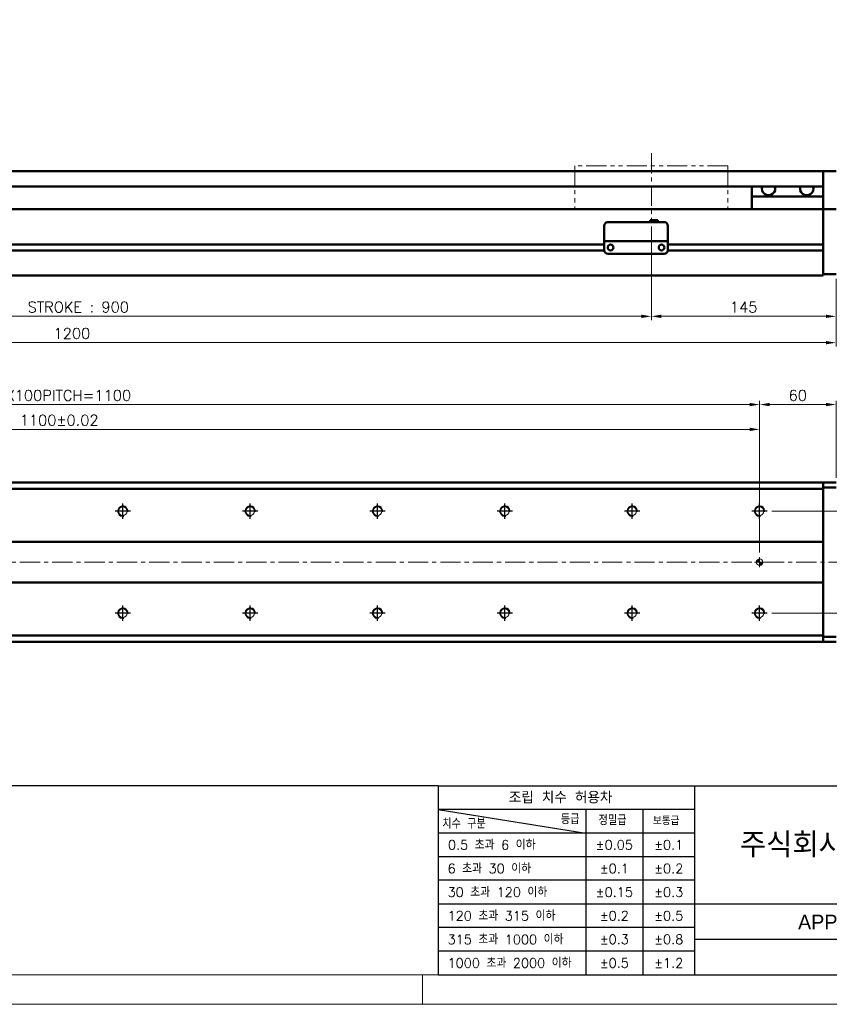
# Model space of a CAD drawing. Header units: millimetres. Extents: x 46891 to 50493, y 6223 to 9905.
# Tile 2 of 4: x 49203 to 49839, y 8529 to 9302. Entities that reach past the tile are written whole.
import ezdxf
from ezdxf.enums import TextEntityAlignment as Align

# ---------------------------------------------------------------- set-up
doc = ezdxf.new("R2010")
doc.units = ezdxf.units.MM
doc.header["$LTSCALE"] = 0.5
doc.linetypes.add('CENTER', pattern=[50.8, 31.75, -6.35, 6.35, -6.35])
doc.linetypes.add('PHANTOM', pattern=[63.5, 31.75, -6.35, 6.35, -6.35, 6.35, -6.35])
doc.layers.get('0').update_dxf_attribs({"lineweight": 20})
doc.layers.add('1', color=1, linetype='CENTER', lineweight=13)
doc.layers.add('외형선(ISO)', color=7, linetype='Continuous', lineweight=50)
for name, color, linetype in [('3', 3, 'Continuous'), ('C', 1, 'CENTER'), ('DIM', 4, 'Continuous')]:
    doc.layers.add(name, color=color, linetype=linetype)
doc.styles.add('ACISOGDT', font='amgdt.shx')
doc.styles.add('DSR TEXT', font='romans.shx', dxfattribs={"bigfont": 'whgtxt.shx'})
doc.styles.get("Standard").update_dxf_attribs({"font": 'romans.shx', "bigfont": 'whgtxt.shx'})
doc.dimstyles.new('DSR', dxfattribs={"dimscale": 2, "dimtxt": 3, "dimasz": 3, "dimexe": 0.5, "dimexo": 0.5, "dimgap": 0.5, "dimtad": 1, "dimdsep": 46, "dimtxsty": 'Standard', "dimcen": 2.5, "dimclrd": 4, "dimclre": 4, "dimclrt": 2, "dimadec": 0, "dimazin": 2, "dimtfac": 1, "dimtmove": 0, "dimatfit": 3, "dimfxl": 0, "dimlwd": -1, "dimlwe": -1, "dimarcsym": 0})

# ---------------------------------------------------------------- blocks, each defined once
blk = doc.blocks.new('A$C13F00394')
at = {"layer": '3'}
for p, q in [((0, 32), (-207.68, 32)), ((0, 32), (202.32, 32)), ((0, 32), (0, 0)), ((43.43, 32), (43.43, 0)), ((0, 28), (25, 24)), ((43.43, 28), (0, 28)), ((25, 28), (25, 0)), ((34.7, 28), (34.7, 0)), ((43.43, 24), (0, 24)), ((43.43, 20), (0, 20)), ((43.43, 16), (0, 16)), ((0, 12), (129.32, 12)), ((43.43, 8), (0, 8)), ((97.32, 6), (43.43, 6)), ((43.43, 4), (0, 4)), ((0, 0), (202.32, 0))]:
    blk.add_line(p, q, dxfattribs=at)
at = {"color": 0, "style": 'DSR TEXT'}
for s, height, p in [('조립 치수 허용차', 2, (11.97, 29.02)), ('등급', 1.5, (20.77, 25.52)), ('정밀급', 1.5, (27.18, 25.37)), ('보통급', 1.3, (36.41, 25.38)), ('치수 구분', 1.5, (0.69, 24.78)), (' 0.5 초과 6 이하', 1.6, (0.56, 21.19)), (' 6 초과 30 이하', 1.6, (0.49, 17.19)), (' 30 초과 120 이하', 1.6, (0.49, 13.19)), (' 120 초과 315 이하', 1.6, (0.49, 9.19)), (' 315 초과 1000 이하', 1.6, (0.49, 5.19)), (' 1000 초과 2000 이하', 1.6, (0.49, 1.19))]:
    blk.add_text(s, height=height, dxfattribs=at).set_placement(p)
at = {"color": 7, "style": 'ACISOGDT'}
blk.add_text('APPROVED', height=2.5, dxfattribs=at).set_placement((70.28, 8.93), align=Align.MIDDLE_CENTER)
at = {"color": 7, "insert": (70.37, 22), "char_height": 4.2, "attachment_point": 5, "style": 'DSR TEXT'}
blk.add_mtext('주식회사 디에스알', dxfattribs=at)
at = {"color": 0, "char_height": 1.6, "attachment_point": 5, "style": 'DSR TEXT'}
for s, insert in [('%%P0.05', (29.85, 22)), ('%%P0.1', (39.07, 22)), ('%%P0.1', (29.85, 18)), ('%%P0.2', (39.07, 18)), ('%%P0.15', (29.85, 14)), ('%%P0.3', (39.07, 14)), ('%%P0.2', (29.85, 10)), ('%%P0.5', (39.07, 10)), ('%%P0.3', (29.85, 6)), ('%%P0.8', (39.07, 6)), ('%%P0.5', (29.85, 2)), ('%%P1.2', (39.07, 2))]:
    blk.add_mtext(s, dxfattribs=dict(at, insert=insert))
blk = doc.blocks.new('A$C1C1952E1')
at = {"color": 1}
blk.add_lwpolyline([(0, 0), (420, 0), (420, 297), (0, 297)], close=True, dxfattribs=at)
at = {"color": 3}
blk.add_lwpolyline([(5, 5), (415, 5), (415, 292), (5, 292)], close=True, dxfattribs=at)
blk = doc.blocks.new('*D105')
at = {"color": 1, "linetype": 'ByBlock'}
for p, q in [((48799.46, 9139.21), (48799.46, 9065.83)), ((49699.46, 9139.21), (49699.46, 9065.83)), ((48807.26, 9068.83), (49691.66, 9068.83))]:
    blk.add_line(p, q, dxfattribs=at)
at = {"color": 1}
for points in [[(48807.26, 9070.13), (48807.26, 9067.53), (48799.46, 9068.83)], [(49691.66, 9070.13), (49691.66, 9067.53), (49699.46, 9068.83)]]:
    blk.add_solid(points, dxfattribs=at)
at = {"layer": 'Defpoints', "color": 0}
for p in [(48799.46, 9142.81), (49699.46, 9142.81), (49699.46, 9068.83)]:
    blk.add_point(p, dxfattribs=at)
at = {"color": 3, "insert": (49249.46, 9076.03), "char_height": 8.4, "attachment_point": 5, "style": 'DSR TEXT'}
blk.add_mtext('STROKE : 900', dxfattribs=at)
blk = doc.blocks.new('*D106')
at = {"color": 1, "linetype": 'ByBlock'}
for p, q in [((49699.46, 9139.21), (49699.46, 9065.83)), ((49844.46, 9098.21), (49844.46, 9065.83)), ((49836.66, 9068.83), (49707.26, 9068.83))]:
    blk.add_line(p, q, dxfattribs=at)
at = {"color": 1}
for points in [[(49707.26, 9070.13), (49707.26, 9067.53), (49699.46, 9068.83)], [(49836.66, 9070.13), (49836.66, 9067.53), (49844.46, 9068.83)]]:
    blk.add_solid(points, dxfattribs=at)
at = {"layer": 'Defpoints', "color": 0}
for p in [(49699.46, 9142.81), (49844.46, 9101.81), (49699.46, 9068.83)]:
    blk.add_point(p, dxfattribs=at)
at = {"color": 3, "insert": (49771.96, 9076.03), "char_height": 8.4, "attachment_point": 5, "style": 'DSR TEXT'}
blk.add_mtext('145', dxfattribs=at)
blk = doc.blocks.new('*D107')
at = {"color": 1, "linetype": 'ByBlock'}
for p, q in [((48644.46, 9098.21), (48644.46, 9045.16)), ((49844.46, 9098.21), (49844.46, 9045.16)), ((49836.66, 9048.16), (48652.26, 9048.16))]:
    blk.add_line(p, q, dxfattribs=at)
at = {"color": 1}
for points in [[(48652.26, 9049.46), (48652.26, 9046.86), (48644.46, 9048.16)], [(49836.66, 9049.46), (49836.66, 9046.86), (49844.46, 9048.16)]]:
    blk.add_solid(points, dxfattribs=at)
at = {"layer": 'Defpoints', "color": 0}
for p in [(48644.46, 9101.81), (49844.46, 9101.81), (48644.46, 9048.16)]:
    blk.add_point(p, dxfattribs=at)
at = {"color": 3, "insert": (49244.46, 9055.36), "char_height": 8.4, "attachment_point": 5, "style": 'DSR TEXT'}
blk.add_mtext('1200', dxfattribs=at)
blk = doc.blocks.new('A$C33E56CC6')
h = blk.add_hatch()
h.set_pattern_fill('ANSI31', color=256, style=0)
h.set_pattern_definition([(45, (-7065.45672, -6508.5399), (-0.0883883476, 0.0883883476), [])])
h.paths.add_polyline_path([(4, 6.5, 0.414214), (1.5, 4), (4, 4)])
h.paths.add_polyline_path([(6.5, 4), (4, 4), (4, 1.5, 0.414214)])
blk.add_circle((4, 4), 2.5)
at = {"layer": '1'}
for p, q in [((4, 0), (4, 8)), ((0, 4), (8, 4))]:
    blk.add_line(p, q, dxfattribs=at)
blk = doc.blocks.new('tap8')
blk.add_circle((0, 0), 3.4)
at = {"layer": 'C', "color": 1, "linetype": 'CENTER'}
for p, q in [((-6.05, 0), (6.05, 0)), ((0, -6.05), (0, 6.05))]:
    blk.add_line(p, q, dxfattribs=at)
at = {"layer": 'DIM', "color": 3}
blk.add_arc((0, 0), 4, 263.84551, 189.43144, dxfattribs=at)
blk = doc.blocks.new('*D114')
at = {"color": 1, "linetype": 'ByBlock'}
for p, q in [((48684.46, 8883.52), (48684.46, 8983.11)), ((48692.26, 8980.11), (49776.66, 8980.11)), ((49784.46, 8883.52), (49784.46, 8983.11))]:
    blk.add_line(p, q, dxfattribs=at)
at = {"color": 1}
for points in [[(48692.26, 8981.41), (48692.26, 8978.81), (48684.46, 8980.11)], [(49776.66, 8981.41), (49776.66, 8978.81), (49784.46, 8980.11)]]:
    blk.add_solid(points, dxfattribs=at)
at = {"layer": 'Defpoints', "color": 0}
for p in [(49784.46, 8980.11), (48684.46, 8879.92), (49784.46, 8879.92)]:
    blk.add_point(p, dxfattribs=at)
at = {"color": 3, "insert": (49234.46, 8987.31), "char_height": 8.4, "attachment_point": 5, "style": 'DSR TEXT'}
blk.add_mtext('1100%%P0.02', dxfattribs=at)
blk = doc.blocks.new('*D116')
at = {"color": 1, "linetype": 'ByBlock'}
for p, q in [((49784.46, 8927.13), (49784.46, 9002.59)), ((49844.46, 8942.02), (49844.46, 9002.59)), ((49792.26, 8999.59), (49836.66, 8999.59))]:
    blk.add_line(p, q, dxfattribs=at)
at = {"color": 1}
for points in [[(49792.26, 9000.89), (49792.26, 8998.29), (49784.46, 8999.59)], [(49836.66, 9000.89), (49836.66, 8998.29), (49844.46, 8999.59)]]:
    blk.add_solid(points, dxfattribs=at)
at = {"layer": 'Defpoints', "color": 0}
for p in [(49844.46, 8999.59), (49844.46, 8938.42), (49784.46, 8923.53)]:
    blk.add_point(p, dxfattribs=at)
at = {"color": 3, "insert": (49814.46, 9006.79), "char_height": 8.4, "attachment_point": 5, "style": 'DSR TEXT'}
blk.add_mtext('60', dxfattribs=at)
blk = doc.blocks.new('*D118')
at = {"color": 1, "linetype": 'ByBlock'}
for p, q in [((49794.11, 8915.92), (49880.71, 8915.92)), ((49877.71, 8908.12), (49877.71, 8843.72)), ((49794.11, 8835.92), (49880.71, 8835.92))]:
    blk.add_line(p, q, dxfattribs=at)
at = {"color": 1}
for points in [[(49876.41, 8908.12), (49879.01, 8908.12), (49877.71, 8915.92)], [(49876.41, 8843.72), (49879.01, 8843.72), (49877.71, 8835.92)]]:
    blk.add_solid(points, dxfattribs=at)
at = {"layer": 'Defpoints', "color": 0}
for p in [(49790.51, 8915.92), (49790.51, 8835.92), (49877.71, 8835.92)]:
    blk.add_point(p, dxfattribs=at)
at = {"color": 3, "insert": (49870.51, 8875.92), "char_height": 8.4, "attachment_point": 5, "rotation": 90, "style": 'DSR TEXT'}
blk.add_mtext('80', dxfattribs=at)
blk = doc.blocks.new('*D131')
at = {"color": 1, "linetype": 'ByBlock'}
for p, q in [((48684.46, 8925.57), (48684.46, 9002.59)), ((49784.46, 8925.57), (49784.46, 9002.59)), ((48692.26, 8999.59), (49776.66, 8999.59))]:
    blk.add_line(p, q, dxfattribs=at)
at = {"color": 1}
for points in [[(48692.26, 9000.89), (48692.26, 8998.29), (48684.46, 8999.59)], [(49776.66, 9000.89), (49776.66, 8998.29), (49784.46, 8999.59)]]:
    blk.add_solid(points, dxfattribs=at)
at = {"layer": 'Defpoints', "color": 0}
for p in [(49784.46, 8999.59), (48684.46, 8921.97), (49784.46, 8921.97)]:
    blk.add_point(p, dxfattribs=at)
at = {"color": 3, "insert": (49234.46, 9006.79), "char_height": 8.4, "attachment_point": 5, "style": 'DSR TEXT'}
blk.add_mtext('11X100PITCH=1100', dxfattribs=at)

msp = doc.modelspace()

# ---------------------------------------------------------------- linework, layer by layer
at = {"color": 6, "linetype": 'PHANTOM'}
for p, q in [((49759.46234, 9186.8134), (49639.46234, 9186.8134)), ((49639.46234, 9186.8134), (49639.46234, 9152.8134)), ((49759.46234, 9186.8134), (49759.46234, 9152.8134))]:
    msp.add_line(p, q, dxfattribs=at)
at = {"color": 1}
msp.add_line((49519.64332, 8552.16152), (49519.64332, 8528.99552), dxfattribs=at)
at = {"layer": '1'}
for p, q in [((49699.46234, 9196.8134), (49699.46234, 9142.8134)), ((49854.46234, 8875.91938), (48634.46234, 8875.91938))]:
    msp.add_line(p, q, dxfattribs=at)
at = {"layer": '3'}
msp.add_line((49532.07206, 8552.16152), (50469.44932, 8552.16152), dxfattribs=at)
at = {"layer": '외형선(ISO)'}
for p, q in [((48859.46234, 9182.8134), (49834.46234, 9182.8134)), ((49834.46234, 9182.8134), (49834.46234, 9180.8134)), ((49834.46234, 9182.8134), (49844.46234, 9182.8134)), ((49834.46234, 9180.8134), (49834.46234, 9182.8134)), ((49834.46234, 9180.02888), (49834.46234, 9180.8134)), ((49834.46234, 9180.8134), (49834.46234, 9180.02888)), ((49834.46234, 9179.53018), (49834.46234, 9180.02888)), ((49834.46234, 9180.02888), (49834.46234, 9179.53018)), ((49834.46234, 9179.53018), (49834.46234, 9178.4617)), ((49834.46234, 9178.4617), (49834.46234, 9179.53018)), ((49834.46234, 9178.4617), (49834.46234, 9175.47589)), ((49834.46234, 9175.47589), (49834.46234, 9178.4617)), ((48859.46234, 9170.8134), (49834.46234, 9170.8134)), ((49778.46234, 9162.8134), (49778.46234, 9170.8134)), ((49834.46234, 9166.91159), (49834.46234, 9175.47589)), ((49834.46234, 9175.47589), (49834.46234, 9171.3134)), ((49834.46234, 9162.8134), (49778.46234, 9162.8134)), ((49778.46234, 9152.8134), (49778.46234, 9162.8134)), ((49834.46234, 9164.8163), (49834.46234, 9166.91159)), ((49834.46234, 9153.39435), (49834.46234, 9164.8163)), ((49834.46234, 9152.8134), (48804.46234, 9152.8134)), ((49834.46234, 9152.8134), (49834.46234, 9153.39435)), ((49834.46234, 9149.8134), (49834.46234, 9152.8134)), ((49834.46234, 9152.8134), (49834.46234, 9149.8134)), ((49834.46234, 9152.8134), (49844.46234, 9152.8134)), ((49834.46234, 9149.8134), (49834.46234, 9125.2634)), ((49834.46234, 9107.05605), (49834.46234, 9149.8134)), ((49662.46234, 9129.81356), (49662.46234, 9139.81356)), ((49665.46234, 9142.81356), (49709.46234, 9142.81356)), ((49698.46234, 9144.31356), (49698.46234, 9142.81356)), ((49698.46234, 9144.31356), (49704.46234, 9144.31356)), ((49704.46234, 9144.31356), (49704.46234, 9142.81356)), ((49712.46234, 9139.81356), (49712.46234, 9129.81356)), ((49662.46234, 9125.0634), (48858.46234, 9125.0634)), ((49662.46234, 9129.81356), (49662.46234, 9127.81356)), ((49662.46234, 9127.81353), (49662.46234, 9127.81356)), ((49662.46234, 9127.81356), (49712.46234, 9127.81356)), ((49662.46234, 9127.31353), (49662.46234, 9127.81353)), ((49662.46234, 9127.81353), (49665.23284, 9127.81353)), ((49662.46234, 9120.81353), (49662.46234, 9127.31353)), ((49667.48568, 9125.0634), (49667.43901, 9125.0634)), ((49667.69184, 9127.81353), (49669.96234, 9127.81353)), ((49674.96234, 9127.81353), (49699.96234, 9127.81353)), ((49704.96234, 9127.81353), (49707.23284, 9127.81353)), ((49707.48568, 9125.0634), (49707.43901, 9125.0634)), ((49709.69184, 9127.81353), (49712.46234, 9127.81353)), ((49712.46234, 9127.81356), (49712.46234, 9129.81356)), ((49712.46234, 9127.81356), (49712.46234, 9127.81353)), ((49712.46234, 9127.81353), (49712.46234, 9127.31353)), ((49712.46234, 9127.31353), (49712.46234, 9120.81353)), ((49834.46234, 9125.0634), (49712.46234, 9125.0634)), ((49662.47279, 9120.5634), (48858.4519, 9120.5634)), ((49665.46234, 9117.81353), (49709.46234, 9117.81353)), ((49834.46234, 9120.5634), (49712.4519, 9120.5634)), ((49834.46234, 9120.3634), (49834.46234, 9107.05605)), ((49834.46234, 9104.93472), (49834.46234, 9107.05605)), ((49834.46234, 9107.05605), (49834.46234, 9104.93472)), ((49834.46234, 9104.93472), (49834.46234, 9100.8134)), ((49834.46234, 9101.8134), (49834.46234, 9104.93472)), ((49834.46234, 9101.8134), (49844.46234, 9101.8134)), ((48654.46234, 9100.8134), (49834.46234, 9100.8134)), ((49834.46234, 8938.41938), (48654.46234, 8938.41938)), ((48654.46234, 8933.41938), (49834.46234, 8933.41938)), ((49834.46234, 8937.5407), (49834.46234, 8938.41938)), ((49834.46234, 8938.41938), (49834.46234, 8937.5407)), ((49834.46234, 8938.41938), (49844.46234, 8938.41938)), ((49834.46234, 8937.5407), (49834.46234, 8933.41938)), ((49834.46234, 8934.41938), (49834.46234, 8937.5407)), ((49834.46234, 8934.41938), (49844.46234, 8934.41938)), ((49834.46234, 8933.41938), (49834.46234, 8891.91938)), ((49834.46234, 8891.91938), (48654.46234, 8891.91938)), ((49834.46234, 8891.91938), (49834.46234, 8891.06583)), ((49834.46234, 8891.06583), (49834.46234, 8890.71227)), ((49834.46234, 8890.71227), (49834.46234, 8861.12649)), ((49834.46234, 8861.12649), (49834.46234, 8890.71227)), ((48654.46234, 8859.91938), (49834.46234, 8859.91938)), ((49834.46234, 8861.12649), (49834.46234, 8860.77293)), ((49834.46234, 8860.77293), (49834.46234, 8859.91938)), ((49834.46234, 8859.91938), (49834.46234, 8818.41938)), ((49834.46234, 8818.41938), (48654.46234, 8818.41938)), ((49834.46234, 8818.41938), (49834.46234, 8814.29806)), ((49834.46234, 8814.29806), (49834.46234, 8817.41938)), ((49834.46234, 8817.41938), (49844.46234, 8817.41938)), ((49834.46234, 8813.41938), (48654.46234, 8813.41938)), ((49834.46234, 8813.41938), (49834.46234, 8814.29806)), ((49834.46234, 8814.29806), (49834.46234, 8813.41938)), ((49834.46234, 8813.41938), (49844.46234, 8813.41938))]:
    msp.add_line(p, q, dxfattribs=at)
for centre in [(49667.46234, 9122.81353), (49707.46234, 9122.81353)]:
    msp.add_circle(centre, 2.25, dxfattribs=at)
for centre, start, end in [((49665.46234, 9139.81356), 90, 180), ((49709.46234, 9139.81356), 0, 90), ((49665.46234, 9120.81353), 180, 270), ((49709.46234, 9120.81353), 270, 0)]:
    msp.add_arc(centre, 3, start, end, dxfattribs=at)
for centre, major_axis, ratio, start_param, end_param in [((49791.46234, 9168.8134), (5.25, 0), 0.923076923, 2.716178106, 6.708599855), ((49821.46234, 9168.8134), (5.25, 0), 0.923076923, 2.716178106, 6.708599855), ((49666.46234, 9127.81355), (-1.2295, 0), 0.00001, 3.141579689, 6.283172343), ((49672.46234, 9127.81355), (-2.5, 0), 0.00001, 3.144943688, 6.286536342), ((49702.46234, 9127.81355), (-2.5, 0), 0.00001, 3.143048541, 6.284641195), ((49708.46234, 9127.81355), (-1.2295, 0), 0.00001, 3.13437825, 6.275970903)]:
    msp.add_ellipse(centre, major_axis=major_axis, ratio=ratio, start_param=start_param, end_param=end_param, dxfattribs=at)

# ---------------------------------------------------------------- block references
at = {"xscale": 4.6332, "yscale": 4.6332, "zscale": 4.6332}
for name, p in [('A$C1C1952E1', (48546.67132, 8528.99552)), ('A$C13F00394', (49532.07206, 8552.16152))]:
    msp.add_blockref(name, p, dxfattribs=at)
at = {"rotation": 90}
for p in [(49284.46234, 8915.91938), (49384.46234, 8915.91938), (49484.46234, 8915.91938), (49584.46234, 8915.91938), (49684.46234, 8915.91938), (49784.46234, 8915.91938), (49284.46234, 8835.91938), (49384.46234, 8835.91938), (49484.46234, 8835.91938), (49584.46234, 8835.91938), (49684.46234, 8835.91938), (49784.46234, 8835.91938)]:
    msp.add_blockref('tap8', p, dxfattribs=at)
msp.add_blockref('A$C33E56CC6', (49780.46234, 8871.91938))

# ---------------------------------------------------------------- dimensions: what is measured, and where the dimension line sits
for base, p1, p2, text, picture, middle in [((49699.46234, 9068.82999), (48799.46234, 9142.8134), (49699.46234, 9142.8134), 'STROKE : <>', '*D105', (49249.46234, 9076.02999)), ((49784.46234, 8999.59398), (48684.46234, 8921.96635), (49784.46234, 8921.96635), '11X100PITCH=<>', '*D131', (49234.46234, 9006.79398)), ((49784.46234, 8980.11146), (48684.46234, 8879.91938), (49784.46234, 8879.91938), '<>%%P0.02', '*D114', (49234.46234, 8987.31146))]:
    dim = msp.add_linear_dim(base=base, p1=p1, p2=p2, text=text, dimstyle='DSR', override={"dimscale": 3, "dimtxt": 2.8, "dimasz": 2.600136, "dimexe": 1, "dimexo": 1.2, "dimgap": 1, "dimdec": 4, "dimtxsty": 'DSR TEXT', "dimclrd": 1, "dimclre": 1, "dimclrt": 3, "dimtdec": 4, "dimtix": 1})
    dim.commit()
    dim.dimension.update_dxf_attribs({"geometry": picture, "text_midpoint": middle})
for base, p2, picture, middle in [((49699.46234, 9068.82999), (49699.46234, 9142.8134), '*D106', (49771.96234, 9076.02999)), ((48644.46234, 9048.15563), (48644.46234, 9101.8134), '*D107', (49244.46234, 9055.35563))]:
    dim = msp.add_linear_dim(base=base, p1=(49844.46234, 9101.8134), p2=p2, dimstyle='DSR', override={"dimscale": 3, "dimtxt": 2.8, "dimasz": 2.600136, "dimexe": 1, "dimexo": 1.2, "dimgap": 1, "dimdec": 4, "dimtxsty": 'DSR TEXT', "dimclrd": 1, "dimclre": 1, "dimclrt": 3, "dimtdec": 4, "dimtix": 1})
    dim.commit()
    dim.dimension.update_dxf_attribs({"geometry": picture, "text_midpoint": middle})
dim = msp.add_linear_dim(base=(49844.46234, 8999.59398), p1=(49784.46234, 8923.53102), p2=(49844.46234, 8938.41938), dimstyle='DSR', override={"dimscale": 3, "dimtxt": 2.8, "dimasz": 2.600136, "dimexe": 1, "dimexo": 1.2, "dimgap": 1, "dimdec": 4, "dimtxsty": 'DSR TEXT', "dimclrd": 1, "dimclre": 1, "dimclrt": 3, "dimtdec": 4, "dimtix": 1})
dim.commit()
dim.dimension.update_dxf_attribs({"geometry": '*D116', "text_midpoint": (49814.46234, 8999.59398), "dimtype": 160})
dim = msp.add_linear_dim(base=(49877.71168, 8835.91938), p1=(49790.50931, 8915.91938), p2=(49790.50931, 8835.91938), angle=90, dimstyle='DSR', override={"dimscale": 3, "dimtxt": 2.8, "dimasz": 2.600136, "dimexe": 1, "dimexo": 1.2, "dimgap": 1, "dimdec": 4, "dimtxsty": 'DSR TEXT', "dimclrd": 1, "dimclre": 1, "dimclrt": 3, "dimtdec": 4, "dimtix": 1})
dim.commit()
dim.dimension.update_dxf_attribs({"geometry": '*D118', "text_midpoint": (49870.51168, 8875.91938)})

doc.saveas('drawing.dxf')
